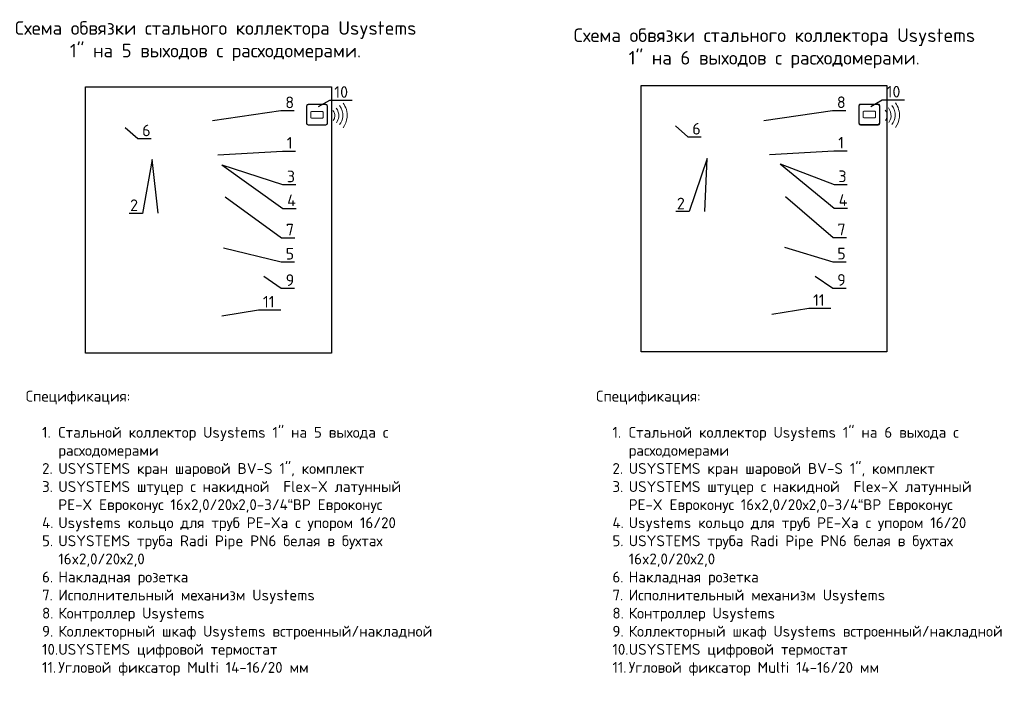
# Model space of a CAD drawing. Header units: millimetres. Extents: x -67660 to 27978, y 1317 to 27296.
# Tile 3 of 8: x -40471 to -23523, y 1317 to 12924. Entities that reach past the tile are written whole.
import ezdxf
from ezdxf import colors
from ezdxf.entities.mleader import LeaderData, LeaderLine
from ezdxf.math import Vec2, Vec3

# ---------------------------------------------------------------- set-up
doc = ezdxf.new("R2010")
doc.units = ezdxf.units.MM
doc.linetypes.add('AI-Linetype-4', pattern=[0.705556, 0.352778, -0.352778])
doc.layers.add('Ebene 1', color=7, linetype='Continuous')
doc.styles.add('GOST-2.304_Type-B', font='isocpeur.ttf')
doc.styles.add('СПДС 20', font='isocpeur.ttf', dxfattribs={"height": 2.5})
picture_1 = doc.add_image_def('image15.jpg', size_in_pixel=(1200, 1299))
picture_2 = doc.add_image_def('image16.jpg', size_in_pixel=(1200, 1299))

# ---------------------------------------------------------------- blocks, each defined once
blk = doc.blocks.new('_None')
blk = doc.blocks.new('block 4')
at = {"layer": 'Ebene 1', "color": 250, "lineweight": 9, "true_color": 0x231f20}
for points in [[(66.97, 168.77), (67.65, 167.86), (68.02, 166.7), (67.91, 165.47), (67.83, 164.55), (67.5, 163.72), (66.98, 163.03)], [(64.64, 167.08), (64.95, 166.7), (65.12, 166.2), (65.07, 165.67), (65.04, 165.31), (64.92, 164.99), (64.72, 164.71)], [(65.37, 167.61), (65.8, 167.06), (66.03, 166.36), (65.97, 165.61), (65.92, 165.08), (65.73, 164.59), (65.43, 164.18)], [(66.18, 168.17), (66.7, 167.47), (66.98, 166.58), (66.9, 165.65), (66.84, 164.95), (66.58, 164.31), (66.19, 163.78)]]:
    blk.add_open_spline(points, degree=3, knots=[0, 0, 0, 0, 1, 1, 1, 2, 2, 2, 2], dxfattribs=at)
blk = doc.blocks.new('WMF0')
at = {"color": 229, "lineweight": 0}
for points, const_width in [([(9.021, -4.213), (9.018, -4.229), (9.004, -4.261), (8.981, -4.285), (8.951, -4.296), (8.935, -4.298), (8.242, -4.298), (8.224, -4.296), (8.194, -4.285), (8.171, -4.261), (8.157, -4.229), (8.157, -4.213), (8.157, -3.52), (8.157, -3.504), (8.171, -3.471), (8.194, -3.448), (8.224, -3.437), (8.242, -3.435), (8.935, -3.435), (8.951, -3.437), (8.981, -3.448), (9.004, -3.471), (9.018, -3.504), (9.021, -3.52), (9.021, -4.213)], 0.0138), ([(9.023, -3.713), (9.016, -3.713), (9.016, -3.63), (9.023, -3.63), (9.023, -3.713)], 0.00461), ([(9.023, -3.909), (9.016, -3.909), (9.016, -3.824), (9.023, -3.824), (9.023, -3.909)], 0.00461), ([(9.023, -4.103), (9.016, -4.103), (9.016, -4.02), (9.023, -4.02), (9.023, -4.103)], 0.00461)]:
    blk.add_lwpolyline(points, close=True, dxfattribs=dict(at, const_width=const_width))
at = {"color": 7, "lineweight": 0}
for points in [[(9.021, -4.213), (9.018, -4.229), (9.004, -4.261), (8.981, -4.285), (8.951, -4.296), (8.935, -4.298), (8.242, -4.298), (8.224, -4.296), (8.194, -4.285), (8.171, -4.261), (8.157, -4.229), (8.157, -4.213), (8.157, -3.52), (8.157, -3.504), (8.171, -3.471), (8.194, -3.448), (8.224, -3.437), (8.242, -3.435), (8.935, -3.435), (8.951, -3.437), (8.981, -3.448), (9.004, -3.471), (9.018, -3.504), (9.021, -3.52), (9.021, -4.213)], [(8.242, -4.282), (8.214, -4.28), (8.175, -4.241), (8.171, -4.213), (8.171, -3.52), (8.175, -3.492), (8.214, -3.453), (8.242, -3.451), (8.935, -3.451), (8.963, -3.453), (9, -3.492), (9.004, -3.52), (9.004, -4.213), (9, -4.241), (8.963, -4.28), (8.935, -4.282), (8.242, -4.282)], [(9.023, -3.713), (9.016, -3.713), (9.016, -3.63), (9.023, -3.63), (9.023, -3.713)], [(8.836, -3.978), (8.834, -3.99), (8.82, -4.006), (8.809, -4.006), (8.369, -4.006), (8.357, -4.006), (8.341, -3.99), (8.341, -3.978), (8.341, -3.755), (8.341, -3.743), (8.357, -3.727), (8.369, -3.727), (8.809, -3.727), (8.82, -3.727), (8.834, -3.743), (8.836, -3.755), (8.836, -3.978)], [(9.023, -3.909), (9.016, -3.909), (9.016, -3.824), (9.023, -3.824), (9.023, -3.909)], [(9.023, -4.103), (9.016, -4.103), (9.016, -4.02), (9.023, -4.02), (9.023, -4.103)]]:
    blk.add_lwpolyline(points, close=True, dxfattribs=at)
at = {"color": 229, "lineweight": 0}
for points in [[(8.242, -4.282), (8.214, -4.28), (8.175, -4.241), (8.171, -4.213), (8.171, -3.52), (8.175, -3.492), (8.214, -3.453), (8.242, -3.451), (8.935, -3.451), (8.963, -3.453), (9, -3.492), (9.004, -3.52), (9.004, -4.213), (9, -4.241), (8.963, -4.28), (8.935, -4.282), (8.242, -4.282)], [(8.836, -3.978), (8.834, -3.99), (8.82, -4.006), (8.809, -4.006), (8.369, -4.006), (8.357, -4.006), (8.341, -3.99), (8.341, -3.978), (8.341, -3.755), (8.341, -3.743), (8.357, -3.727), (8.369, -3.727), (8.809, -3.727), (8.82, -3.727), (8.834, -3.743), (8.836, -3.755), (8.836, -3.978)]]:
    blk.add_lwpolyline(points, close=True, dxfattribs=at)

msp = doc.modelspace()

# ---------------------------------------------------------------- block references
at = {"linetype": 'AI-Linetype-4', "lineweight": 25, "xscale": 419.0652131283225, "yscale": 419.0652131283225, "zscale": 419.0652131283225}
for p in [(-38953, 12909), (-29446, 12913)]:
    msp.add_blockref('WMF0', p, dxfattribs=at)
at = {"layer": 'Ebene 1', "lineweight": 25, "xscale": 74.36840647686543, "yscale": 74.36840647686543, "zscale": 74.36840647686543}
for p in [(-39886, -1061), (-30379, -1057)]:
    msp.add_blockref('block 4', p, dxfattribs=at)

# ---------------------------------------------------------------- texts
at = {"char_height": 233.21, "width": 7087.53, "attachment_point": 1, "style": 'GOST-2.304_Type-B'}
for s, insert in [('\\pxqc;Cхема обвязки стального коллектора Usystems 1" на 5 выходов с расходомерами. ', (-40645, 12898)), ('\\pxqc;Cхема обвязки стального коллектора Usystems 1" на 6 выходов с расходомерами. ', (-31027, 12774))]:
    msp.add_mtext(s, dxfattribs=dict(at, insert=insert))
at = {"lineweight": 25, "char_height": 186.66, "attachment_point": 1, "style": 'GOST-2.304_Type-B'}
for s, insert in [('Спецификация:\\P\\P\\pxi-1.5,l3,sm1,t3;1.^IСтальной коллектор Usystems 1" на 5 выхода с расходомерами \\P2.^IUSYSTEMS кран шаровой BV-S 1", комплект \\P3.^IUSYSTEMS штуцер с накидной  Flex-X латунный PE-X Евроконус 16x2,0/20х2,0-3/4“ВР Евроконус\\P4.^IUsystems кольцо для труб PE-Xa с упором 16/20\\P5.^IUSYSTEMS труба Radi Pipe PN6 белая в бухтах 16x2,0/20х2,0 \\P6.^IНакладная розетка\\P7.^IИсполнительный механизм Usystems   \\P8.^IКонтроллер Usystems \\P9.^IКоллекторный шкаф Usystems встроенный/накладной\\P10.^IUSYSTEMS цифровой термостат \\P11.^IУгловой фиксатор Multi 14-16/20 мм', (-40366, 6540)), ('Спецификация:\\P\\P\\pxi-1.5,l3,sm1,t3;1.^IСтальной коллектор Usystems 1" на 6 выхода с расходомерами \\P2.^IUSYSTEMS кран шаровой BV-S 1", комплект \\P3.^IUSYSTEMS штуцер с накидной  Flex-X латунный PE-X Евроконус 16x2,0/20х2,0-3/4“ВР Евроконус\\P4.^IUsystems кольцо для труб PE-Xa с упором 16/20\\P5.^IUSYSTEMS труба Radi Pipe PN6 белая в бухтах 16x2,0/20х2,0 \\P6.^IНакладная розетка\\P7.^IИсполнительный механизм Usystems   \\P8.^IКонтроллер Usystems \\P9.^IКоллекторный шкаф Usystems встроенный/накладной\\P10.^IUSYSTEMS цифровой термостат \\P11.^IУгловой фиксатор Multi 14-16/20 мм', (-30548, 6540))]:
    msp.add_mtext_dynamic_manual_height_columns(s, width=7088.74, gutter_width=132, heights=[5473], dxfattribs=dict(at, insert=insert))

# ---------------------------------------------------------------- pictures from other files: only their frames are drawn
image = msp.add_image(picture_1, insert=(-39338, 7187), size_in_units=(4233, 4583))
image.dxf.flags = 15
image = msp.add_image(picture_2, insert=(-29776, 7210), size_in_units=(4233, 4583))
image.dxf.flags = 15

# ---------------------------------------------------------------- leaders
ml = msp.add_multileader_mtext('Standard')
ml.set_content('10', color=256, style='СПДС 20')
ml.set_leader_properties()
ml.set_arrow_properties(name='NONE')
ml.build(insert=Vec2(0, 0))
ml.multileader.update_dxf_attribs({"text_left_attachment_type": 6, "text_right_attachment_type": 6, "dogleg_length": 0, "arrow_head_size": 150, "scale": 10})
ctx = ml.context
ctx.base_point, ctx.scale, ctx.char_height, ctx.arrow_head_size, ctx.landing_gap_size, ctx.plane_origin = Vec3(-35131, 11540), 10, 200, 150, 75, Vec3(-34943, 10181)
ctx.left_attachment, ctx.right_attachment = 6, 6
notes = []
notes.append((ctx, [(0, (1, 1, 0), (-35131, 11540), (1, 0), 0, [(0, [(-35329, 11428)], 0, [])])]))
ctx.mtext.insert, ctx.mtext.flow_direction = Vec3(-35056, 11780), 5
ml = msp.add_multileader_mtext('Standard')
ml.set_content('10', color=256, style='СПДС 20')
ml.set_leader_properties()
ml.set_arrow_properties(name='NONE')
ml.build(insert=Vec2(0, 0))
ml.multileader.update_dxf_attribs({"text_left_attachment_type": 6, "text_right_attachment_type": 6, "dogleg_length": 0, "arrow_head_size": 150, "scale": 10})
ctx = ml.context
ctx.base_point, ctx.scale, ctx.char_height, ctx.arrow_head_size, ctx.landing_gap_size, ctx.plane_origin = Vec3(-25624, 11545), 10, 200, 150, 75, Vec3(-25436, 10185)
ctx.left_attachment, ctx.right_attachment = 6, 6
notes.append((ctx, [(0, (1, 1, 0), (-25624, 11545), (1, 0), 0, [(0, [(-25822, 11433)], 0, [])])]))
ctx.mtext.insert, ctx.mtext.flow_direction = Vec3(-25549, 11785), 5
ml = msp.add_multileader_mtext('Standard')
ml.set_content('8', color=256, style='СПДС 20')
ml.set_leader_properties()
ml.set_arrow_properties(name='NONE')
ml.build(insert=Vec2(0, 0))
ml.multileader.update_dxf_attribs({"text_left_attachment_type": 6, "text_right_attachment_type": 6, "dogleg_length": 0, "arrow_head_size": 150, "scale": 10})
ctx = ml.context
ctx.base_point, ctx.scale, ctx.char_height, ctx.arrow_head_size, ctx.landing_gap_size, ctx.plane_origin = Vec3(-35974, 11361), 10, 200, 150, 75, Vec3(-36189, 10027)
ctx.left_attachment, ctx.right_attachment = 6, 6
notes.append((ctx, [(0, (1, 1, 0), (-35974, 11361), (1, 0), 0, [(0, [(-37155, 11188)], 0, [])])]))
ctx.mtext.insert, ctx.mtext.flow_direction = Vec3(-35899, 11601), 5
ml = msp.add_multileader_mtext('Standard')
ml.set_content('8', color=256, style='СПДС 20')
ml.set_leader_properties()
ml.set_arrow_properties(name='NONE')
ml.build(insert=Vec2(0, 0))
ml.multileader.update_dxf_attribs({"text_left_attachment_type": 6, "text_right_attachment_type": 6, "dogleg_length": 0, "arrow_head_size": 150, "scale": 10})
ctx = ml.context
ctx.base_point, ctx.scale, ctx.char_height, ctx.arrow_head_size, ctx.landing_gap_size, ctx.plane_origin = Vec3(-26480, 11364), 10, 200, 150, 75, Vec3(-26696, 10030)
ctx.left_attachment, ctx.right_attachment = 6, 6
notes.append((ctx, [(0, (1, 1, 0), (-26480, 11364), (1, 0), 0, [(0, [(-27662, 11191)], 0, [])])]))
ctx.mtext.insert, ctx.mtext.flow_direction = Vec3(-26405, 11604), 5
ml = msp.add_multileader_mtext('Standard')
ml.set_content('6', color=256, style='СПДС 20')
ml.set_leader_properties()
ml.set_arrow_properties(name='NONE')
ml.build(insert=Vec2(0, 0))
ml.multileader.update_dxf_attribs({"text_left_attachment_type": 6, "text_right_attachment_type": 6, "dogleg_length": 0, "arrow_head_size": 150, "scale": 10})
ctx = ml.context
ctx.base_point, ctx.scale, ctx.char_height, ctx.arrow_head_size, ctx.landing_gap_size, ctx.plane_origin = Vec3(-38438, 10879), 10, 200, 150, 75, Vec3(-38238, 9484)
ctx.left_attachment, ctx.right_attachment = 6, 6
notes.append((ctx, [(0, (1, 1, 0), (-38438, 10879), (1, 0), 0, [(0, [(-38654, 11069)], 0, [])])]))
ctx.mtext.insert, ctx.mtext.flow_direction = Vec3(-38363, 11119), 5
ml = msp.add_multileader_mtext('Standard')
ml.set_content('6', color=256, style='СПДС 20')
ml.set_leader_properties()
ml.set_arrow_properties(name='NONE')
ml.build(insert=Vec2(0, 0))
ml.multileader.update_dxf_attribs({"text_left_attachment_type": 6, "text_right_attachment_type": 6, "dogleg_length": 0, "arrow_head_size": 150, "scale": 10})
ctx = ml.context
ctx.base_point, ctx.scale, ctx.char_height, ctx.arrow_head_size, ctx.landing_gap_size, ctx.plane_origin = Vec3(-28969, 10908), 10, 200, 150, 75, Vec3(-28770, 9513)
ctx.left_attachment, ctx.right_attachment = 6, 6
notes.append((ctx, [(0, (1, 1, 0), (-28969, 10908), (1, 0), 0, [(0, [(-29185, 11098)], 0, [])])]))
ctx.mtext.insert, ctx.mtext.flow_direction = Vec3(-28894, 11148), 5
ml = msp.add_multileader_mtext('Standard')
ml.set_content('1', color=256, style='СПДС 20')
ml.set_leader_properties()
ml.set_arrow_properties(name='NONE')
ml.build(insert=Vec2(0, 0))
ml.multileader.update_dxf_attribs({"text_left_attachment_type": 6, "text_right_attachment_type": 6, "dogleg_length": 0, "arrow_head_size": 150, "scale": 10})
ctx = ml.context
ctx.base_point, ctx.scale, ctx.char_height, ctx.arrow_head_size, ctx.landing_gap_size, ctx.plane_origin = Vec3(-35950, 10665), 10, 200, 150, 75, Vec3(-35992, 9243)
ctx.left_attachment, ctx.right_attachment = 6, 6
notes.append((ctx, [(0, (1, 1, 0), (-35950, 10665), (1, 0), 0, [(0, [(-37058, 10599)], 0, [])])]))
ctx.mtext.insert, ctx.mtext.flow_direction = Vec3(-35875, 10905), 5
ml = msp.add_multileader_mtext('Standard')
ml.set_content('1', color=256, style='СПДС 20')
ml.set_leader_properties()
ml.set_arrow_properties(name='NONE')
ml.build(insert=Vec2(0, 0))
ml.multileader.update_dxf_attribs({"text_left_attachment_type": 6, "text_right_attachment_type": 6, "dogleg_length": 0, "arrow_head_size": 150, "scale": 10})
ctx = ml.context
ctx.base_point, ctx.scale, ctx.char_height, ctx.arrow_head_size, ctx.landing_gap_size, ctx.plane_origin = Vec3(-26457, 10668), 10, 200, 150, 75, Vec3(-26499, 9246)
ctx.left_attachment, ctx.right_attachment = 6, 6
notes.append((ctx, [(0, (1, 1, 0), (-26457, 10668), (1, 0), 0, [(0, [(-27564, 10602)], 0, [])])]))
ctx.mtext.insert, ctx.mtext.flow_direction = Vec3(-26382, 10908), 5
ml = msp.add_multileader_mtext('Standard')
ml.set_content('2', color=256, style='СПДС 20')
ml.set_leader_properties()
ml.set_arrow_properties(name='NONE')
ml.build(insert=Vec2(0, 0))
ml.multileader.update_dxf_attribs({"text_left_attachment_type": 6, "text_right_attachment_type": 6, "dogleg_length": 0, "arrow_head_size": 150, "scale": 10})
ctx = ml.context
ctx.base_point, ctx.scale, ctx.char_height, ctx.arrow_head_size, ctx.landing_gap_size, ctx.plane_origin = Vec3(-38609, 9592), 10, 200, 150, 75, Vec3(-38142, 6728)
ctx.left_attachment, ctx.right_attachment, ctx.text_align_type = 6, 6, 2
notes.append((ctx, [(1, (1, 1, 0), (-38359, 9592), (-1, 0), 0, [(1, [(-38090, 9593), (-38193, 10520)], 0, [])])]))
ctx.mtext.insert, ctx.mtext.alignment, ctx.mtext.flow_direction = Vec3(-38434, 9832), 3, 5
ml = msp.add_multileader_mtext('Standard')
ml.set_content('2', color=256, style='СПДС 20')
ml.set_leader_properties()
ml.set_arrow_properties(name='NONE')
ml.build(insert=Vec2(0, 0))
ml.multileader.update_dxf_attribs({"text_left_attachment_type": 6, "text_right_attachment_type": 6, "dogleg_length": 0, "arrow_head_size": 150, "scale": 10})
ctx = ml.context
ctx.base_point, ctx.scale, ctx.char_height, ctx.arrow_head_size, ctx.landing_gap_size, ctx.plane_origin = Vec3(-29197, 9622), 10, 200, 150, 75, Vec3(-28729, 6759)
ctx.left_attachment, ctx.right_attachment, ctx.text_align_type = 6, 6, 2
notes.append((ctx, [(1, (1, 1, 0), (-28947, 9622), (-1, 0), 0, [(1, [(-28677, 9624), (-28636, 10536)], 0, [])])]))
ctx.mtext.insert, ctx.mtext.alignment, ctx.mtext.flow_direction = Vec3(-29022, 9862), 3, 5
ml = msp.add_multileader_mtext('Standard')
ml.set_content('3', color=256, style='СПДС 20')
ml.set_leader_properties()
ml.set_arrow_properties(name='NONE')
ml.build(insert=Vec2(0, 0))
ml.multileader.update_dxf_attribs({"text_left_attachment_type": 6, "text_right_attachment_type": 6, "dogleg_length": 0, "arrow_head_size": 150, "scale": 10})
ctx = ml.context
ctx.base_point, ctx.scale, ctx.char_height, ctx.arrow_head_size, ctx.landing_gap_size, ctx.plane_origin = Vec3(-35947, 10087), 10, 200, 150, 75, Vec3(-35836, 8518)
ctx.left_attachment, ctx.right_attachment = 6, 6
notes.append((ctx, [(0, (1, 1, 0), (-35947, 10087), (1, 0), 0, [(0, [(-36993, 10425)], 0, [])])]))
ctx.mtext.insert, ctx.mtext.flow_direction = Vec3(-35872, 10327), 5
ml = msp.add_multileader_mtext('Standard')
ml.set_content('4', color=256, style='СПДС 20')
ml.set_leader_properties()
ml.set_arrow_properties(name='NONE')
ml.build(insert=Vec2(0, 0))
ml.multileader.update_dxf_attribs({"text_left_attachment_type": 6, "text_right_attachment_type": 6, "dogleg_length": 0, "arrow_head_size": 150, "scale": 10})
ctx = ml.context
ctx.base_point, ctx.scale, ctx.char_height, ctx.arrow_head_size, ctx.landing_gap_size, ctx.plane_origin = Vec3(-35942, 9677), 10, 200, 150, 75, Vec3(-35835, 8804)
ctx.left_attachment, ctx.right_attachment = 6, 6
notes.append((ctx, [(0, (1, 1, 0), (-35942, 9677), (1, 0), 0, [(0, [(-36993, 10425)], 0, [])])]))
ctx.mtext.insert, ctx.mtext.flow_direction = Vec3(-35867, 9917), 5
ml = msp.add_multileader_mtext('Standard')
ml.set_content('3', color=256, style='СПДС 20')
ml.set_leader_properties()
ml.set_arrow_properties(name='NONE')
ml.build(insert=Vec2(0, 0))
ml.multileader.update_dxf_attribs({"text_left_attachment_type": 6, "text_right_attachment_type": 6, "dogleg_length": 0, "arrow_head_size": 150, "scale": 10})
ctx = ml.context
ctx.base_point, ctx.scale, ctx.char_height, ctx.arrow_head_size, ctx.landing_gap_size, ctx.plane_origin = Vec3(-26454, 10090), 10, 200, 150, 75, Vec3(-26342, 8521)
ctx.left_attachment, ctx.right_attachment = 6, 6
notes.append((ctx, [(0, (1, 1, 0), (-26454, 10090), (1, 0), 0, [(0, [(-27379, 10445)], 0, [])])]))
ctx.mtext.insert, ctx.mtext.flow_direction = Vec3(-26379, 10330), 5
ml = msp.add_multileader_mtext('Standard')
ml.set_content('4', color=256, style='СПДС 20')
ml.set_leader_properties()
ml.set_arrow_properties(name='NONE')
ml.build(insert=Vec2(0, 0))
ml.multileader.update_dxf_attribs({"text_left_attachment_type": 6, "text_right_attachment_type": 6, "dogleg_length": 0, "arrow_head_size": 150, "scale": 10})
ctx = ml.context
ctx.base_point, ctx.scale, ctx.char_height, ctx.arrow_head_size, ctx.landing_gap_size, ctx.plane_origin = Vec3(-26449, 9680), 10, 200, 150, 75, Vec3(-26341, 8807)
ctx.left_attachment, ctx.right_attachment = 6, 6
notes.append((ctx, [(0, (1, 1, 0), (-26449, 9680), (1, 0), 0, [(0, [(-27379, 10445)], 0, [])])]))
ctx.mtext.insert, ctx.mtext.flow_direction = Vec3(-26374, 9920), 5
ml = msp.add_multileader_mtext('Standard')
ml.set_content('7', color=256, style='СПДС 20')
ml.set_leader_properties()
ml.set_arrow_properties(name='NONE')
ml.build(insert=Vec2(0, 0))
ml.multileader.update_dxf_attribs({"text_left_attachment_type": 6, "text_right_attachment_type": 6, "dogleg_length": 0, "arrow_head_size": 150, "scale": 10})
ctx = ml.context
ctx.base_point, ctx.scale, ctx.char_height, ctx.arrow_head_size, ctx.landing_gap_size, ctx.plane_origin = Vec3(-35964, 9172), 10, 200, 150, 75, Vec3(-36519, 7901)
ctx.left_attachment, ctx.right_attachment = 6, 6
notes.append((ctx, [(0, (1, 1, 0), (-35964, 9172), (1, 0), 0, [(0, [(-36935, 9878)], 0, [])])]))
ctx.mtext.insert, ctx.mtext.flow_direction = Vec3(-35889, 9412), 5
ml = msp.add_multileader_mtext('Standard')
ml.set_content('7', color=256, style='СПДС 20')
ml.set_leader_properties()
ml.set_arrow_properties(name='NONE')
ml.build(insert=Vec2(0, 0))
ml.multileader.update_dxf_attribs({"text_left_attachment_type": 6, "text_right_attachment_type": 6, "dogleg_length": 0, "arrow_head_size": 150, "scale": 10})
ctx = ml.context
ctx.base_point, ctx.scale, ctx.char_height, ctx.arrow_head_size, ctx.landing_gap_size, ctx.plane_origin = Vec3(-26470, 9175), 10, 200, 150, 75, Vec3(-27025, 7904)
ctx.left_attachment, ctx.right_attachment = 6, 6
notes.append((ctx, [(0, (1, 1, 0), (-26470, 9175), (1, 0), 0, [(0, [(-27290, 9881)], 0, [])])]))
ctx.mtext.insert, ctx.mtext.flow_direction = Vec3(-26395, 9415), 5
ml = msp.add_multileader_mtext('Standard')
ml.set_content('5', color=256, style='СПДС 20')
ml.set_leader_properties()
ml.set_arrow_properties(name='NONE')
ml.build(insert=Vec2(0, 0))
ml.multileader.update_dxf_attribs({"text_left_attachment_type": 6, "text_right_attachment_type": 6, "dogleg_length": 0, "arrow_head_size": 150, "scale": 10})
ctx = ml.context
ctx.base_point, ctx.scale, ctx.char_height, ctx.arrow_head_size, ctx.landing_gap_size, ctx.plane_origin = Vec3(-35968, 8757), 10, 200, 150, 75, Vec3(-35893, 8258)
ctx.left_attachment, ctx.right_attachment = 6, 6
notes.append((ctx, [(0, (1, 1, 0), (-35968, 8757), (1, 0), 0, [(0, [(-36963, 8998)], 0, [])])]))
ctx.mtext.insert, ctx.mtext.flow_direction = Vec3(-35893, 8997), 5
ml = msp.add_multileader_mtext('Standard')
ml.set_content('5', color=256, style='СПДС 20')
ml.set_leader_properties()
ml.set_arrow_properties(name='NONE')
ml.build(insert=Vec2(0, 0))
ml.multileader.update_dxf_attribs({"text_left_attachment_type": 6, "text_right_attachment_type": 6, "dogleg_length": 0, "arrow_head_size": 150, "scale": 10})
ctx = ml.context
ctx.base_point, ctx.scale, ctx.char_height, ctx.arrow_head_size, ctx.landing_gap_size, ctx.plane_origin = Vec3(-26474, 8760), 10, 200, 150, 75, Vec3(-26399, 8261)
ctx.left_attachment, ctx.right_attachment = 6, 6
notes.append((ctx, [(0, (1, 1, 0), (-26474, 8760), (1, 0), 0, [(0, [(-27309, 9011)], 0, [])])]))
ctx.mtext.insert, ctx.mtext.flow_direction = Vec3(-26399, 9000), 5
ml = msp.add_multileader_mtext('Standard')
ml.set_content('9', color=256, style='СПДС 20')
ml.set_leader_properties()
ml.set_arrow_properties(name='NONE')
ml.build(insert=Vec2(0, 0))
ml.multileader.update_dxf_attribs({"text_left_attachment_type": 6, "text_right_attachment_type": 6, "dogleg_length": 0, "arrow_head_size": 150, "scale": 10})
ctx = ml.context
ctx.base_point, ctx.scale, ctx.char_height, ctx.arrow_head_size, ctx.landing_gap_size, ctx.plane_origin = Vec3(-35968, 8303), 10, 200, 150, 75, Vec3(-36030, 6160)
ctx.left_attachment, ctx.right_attachment = 6, 6
notes.append((ctx, [(0, (1, 1, 0), (-35968, 8303), (1, 0), 0, [(0, [(-36271, 8510)], 0, [])])]))
ctx.mtext.insert, ctx.mtext.flow_direction = Vec3(-35893, 8543), 5
ml = msp.add_multileader_mtext('Standard')
ml.set_content('9', color=256, style='СПДС 20')
ml.set_leader_properties()
ml.set_arrow_properties(name='NONE')
ml.build(insert=Vec2(0, 0))
ml.multileader.update_dxf_attribs({"text_left_attachment_type": 6, "text_right_attachment_type": 6, "dogleg_length": 0, "arrow_head_size": 150, "scale": 10})
ctx = ml.context
ctx.base_point, ctx.scale, ctx.char_height, ctx.arrow_head_size, ctx.landing_gap_size, ctx.plane_origin = Vec3(-26475, 8307), 10, 200, 150, 75, Vec3(-26536, 6163)
ctx.left_attachment, ctx.right_attachment = 6, 6
notes.append((ctx, [(0, (1, 1, 0), (-26475, 8307), (1, 0), 0, [(0, [(-26777, 8513)], 0, [])])]))
ctx.mtext.insert, ctx.mtext.flow_direction = Vec3(-26400, 8547), 5
ml = msp.add_multileader_mtext('Standard')
ml.set_content('11', color=256, style='СПДС 20')
ml.set_leader_properties()
ml.set_arrow_properties(name='NONE')
ml.build(insert=Vec2(0, 0))
ml.multileader.update_dxf_attribs({"text_left_attachment_type": 6, "text_right_attachment_type": 6, "dogleg_length": 0, "arrow_head_size": 150, "scale": 10})
ctx = ml.context
ctx.base_point, ctx.scale, ctx.char_height, ctx.arrow_head_size, ctx.landing_gap_size, ctx.plane_origin = Vec3(-36359, 7931), 10, 200, 150, 75, Vec3(-36718, 6132)
ctx.left_attachment, ctx.right_attachment = 6, 6
notes.append((ctx, [(0, (1, 1, 0), (-36359, 7931), (1, 0), 0, [(0, [(-36990, 7826)], 0, [])])]))
ctx.mtext.insert, ctx.mtext.flow_direction = Vec3(-36284, 8171), 5
ml = msp.add_multileader_mtext('Standard')
ml.set_content('11', color=256, style='СПДС 20')
ml.set_leader_properties()
ml.set_arrow_properties(name='NONE')
ml.build(insert=Vec2(0, 0))
ml.multileader.update_dxf_attribs({"text_left_attachment_type": 6, "text_right_attachment_type": 6, "dogleg_length": 0, "arrow_head_size": 150, "scale": 10})
ctx = ml.context
ctx.base_point, ctx.scale, ctx.char_height, ctx.arrow_head_size, ctx.landing_gap_size, ctx.plane_origin = Vec3(-26890, 7960), 10, 200, 150, 75, Vec3(-27250, 6161)
ctx.left_attachment, ctx.right_attachment = 6, 6
notes.append((ctx, [(0, (1, 1, 0), (-26890, 7960), (1, 0), 0, [(0, [(-27522, 7855)], 0, [])])]))
ctx.mtext.insert, ctx.mtext.flow_direction = Vec3(-26815, 8200), 5
for ctx, leaders in notes:
    for number, flags, end, landing, length, lines in leaders:
        leader = LeaderData()
        leader.index, (leader.has_last_leader_line, leader.has_dogleg_vector, leader.attachment_direction) = number, flags
        leader.last_leader_point, leader.dogleg_vector, leader.dogleg_length = Vec3(end), Vec3(landing), length
        for number, points, colour, breaks in lines:
            line = LeaderLine()
            line.index, line.vertices, line.color, line.breaks = number, Vec3.list(points), colors.encode_raw_color(colour), breaks
            leader.lines.append(line)
        ctx.leaders.append(leader)

doc.saveas('drawing.dxf')
